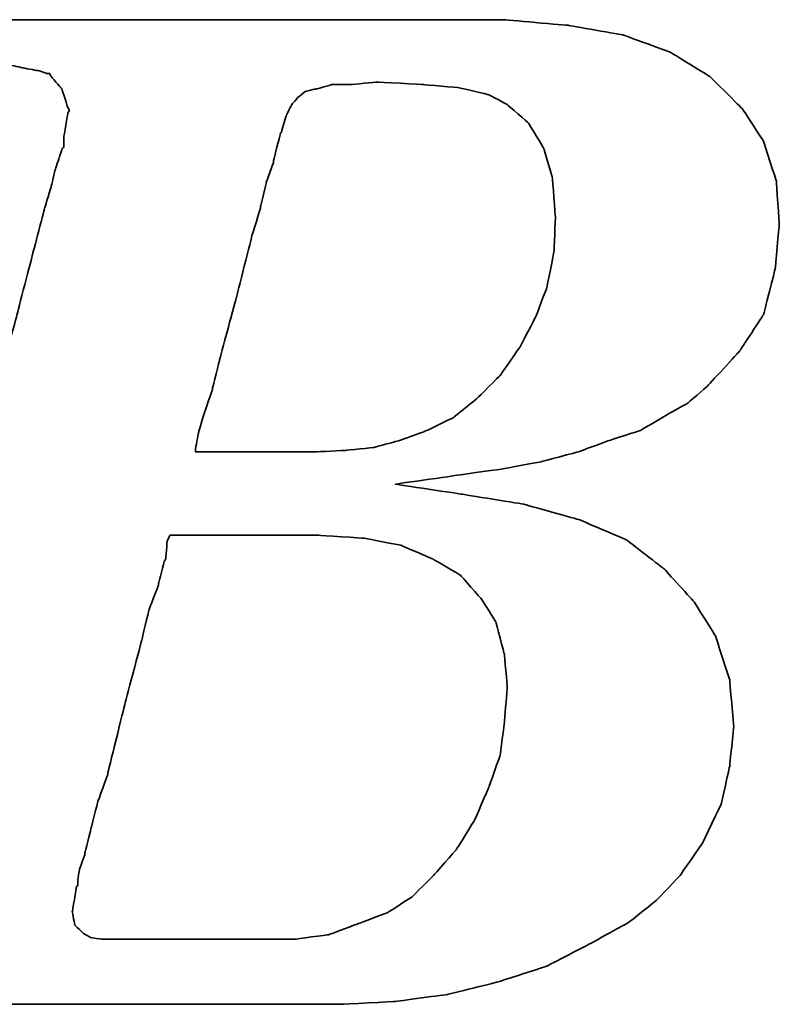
# Model space of a CAD drawing. Extents: x 36 to 141, y 55 to 133.
# Tile 30 of 46: x 116.64 to 117.87, y 100.13 to 101.73. Entities that reach past the tile are written whole.
import ezdxf

# ---------------------------------------------------------------- set-up
doc = ezdxf.new("R2010")
doc.units = 0
doc.header["$LTSCALE"] = 5
doc.header["$MEASUREMENT"] = 0
doc.layers.add('DIM', color=4, linetype='CONTINUOUS')
doc.layers.add('layer 1', color=7, linetype='CONTINUOUS')

# ---------------------------------------------------------------- blocks, each defined once
blk = doc.blocks.new('TBI MOTION logo(完整正式版)')
at = {"layer": 'layer 1', "color": 22, "lineweight": 35}
for points, knots in [([(-64.65375, -6.86375), (-64.65375, -6.86375), (-64.84375, -7.29625), (-64.84375, -7.29625), (-64.84375, -7.29625), (-64.84375, -7.29625), (-64.86875, -7.34375), (-64.86875, -7.34375), (-64.86875, -7.34375), (-64.86875, -7.34375), (-64.86875, -7.36875), (-64.86875, -7.36875), (-64.86875, -7.36875), (-64.86875, -7.36875), (-65.15375, -7.65375), (-65.15375, -7.65375), (-65.15375, -7.65375), (-65.15375, -7.65375), (-65.17875, -7.65375), (-65.17875, -7.65375), (-65.17875, -7.65375), (-65.17875, -7.65375), (-65.20375, -7.67875), (-65.20375, -7.67875), (-65.20375, -7.67875), (-65.20375, -7.67875), (-65.58875, -7.87125), (-65.58875, -7.87125), (-65.58875, -7.87125), (-65.58875, -7.87125), (-65.63375, -7.87125), (-65.63375, -7.87125), (-65.63375, -7.87125), (-65.63375, -7.87125), (-65.65875, -7.89375), (-65.65875, -7.89375), (-65.65875, -7.89375), (-65.65875, -7.89375), (-66.09375, -7.94375), (-66.09375, -7.94375), (-66.09375, -7.94375), (-66.09375, -7.94375), (-66.11375, -7.94375), (-66.11375, -7.94375), (-66.11375, -7.94375), (-66.11375, -7.94375), (-66.16375, -7.94375), (-66.16375, -7.94375), (-66.16375, -7.94375), (-66.16375, -7.94375), (-66.30875, -7.94375), (-66.30875, -7.94375), (-66.30875, -7.94375), (-66.30875, -7.94375), (-66.69375, -7.94375), (-66.69375, -7.94375), (-66.69375, -7.94375), (-66.69375, -7.94375), (-67.07375, -7.94375), (-67.07375, -7.94375), (-67.07375, -7.94375), (-67.07375, -7.94375), (-67.12375, -7.94375), (-67.12375, -7.94375), (-67.12375, -7.94375), (-67.12375, -7.94375), (-67.12375, -7.96625), (-67.12375, -7.96625), (-67.12375, -7.96625), (-67.12375, -7.96625), (-67.14875, -7.99125), (-67.14875, -7.99125), (-67.14875, -7.99125), (-67.14875, -7.99125), (-67.24375, -8.34875), (-67.24375, -8.34875), (-67.24375, -8.34875), (-67.24375, -8.34875), (-67.31375, -8.68625), (-67.31375, -8.68625), (-67.31375, -8.68625), (-67.31375, -8.68625), (-67.26875, -8.68625), (-67.26875, -8.68625), (-67.26875, -8.68625), (-67.26875, -8.68625), (-67.07375, -8.68625), (-67.07375, -8.68625), (-67.07375, -8.68625), (-67.07375, -8.68625), (-66.54875, -8.68625), (-66.54875, -8.68625), (-66.54875, -8.68625), (-66.54875, -8.68625), (-65.82625, -8.68625), (-65.82625, -8.68625), (-65.82625, -8.68625), (-65.82625, -8.68625), (-65.01375, -8.68625), (-65.01375, -8.68625), (-65.01375, -8.68625), (-65.01375, -8.68625), (-64.05375, -8.68625), (-64.05375, -8.68625), (-64.05375, -8.68625), (-64.05375, -8.68625), (-62.08375, -8.68625), (-62.08375, -8.68625), (-62.08375, -8.68625), (-62.08375, -8.68625), (-60.06875, -8.68625), (-60.06875, -8.68625), (-60.06875, -8.68625), (-60.06875, -8.68625), (-59.10875, -8.68625), (-59.10875, -8.68625), (-59.10875, -8.68625), (-59.10875, -8.68625), (-58.29375, -8.68625), (-58.29375, -8.68625), (-58.29375, -8.68625), (-58.29375, -8.68625), (-57.57375, -8.68625), (-57.57375, -8.68625), (-57.57375, -8.68625), (-57.57375, -8.68625), (-57.04875, -8.68625), (-57.04875, -8.68625), (-57.04875, -8.68625), (-57.04875, -8.68625), (-56.85375, -8.68625), (-56.85375, -8.68625), (-56.85375, -8.68625), (-56.85375, -8.68625), (-56.70875, -8.68625), (-56.70875, -8.68625), (-56.70875, -8.68625), (-56.70875, -8.68625), (-56.61375, -8.68625), (-56.61375, -8.68625), (-56.61375, -8.68625), (-56.61375, -8.68625), (-56.56875, -8.68625), (-56.56875, -8.68625), (-56.56875, -8.68625), (-56.56875, -8.68625), (-55.65375, -8.63875), (-55.65375, -8.63875), (-55.65375, -8.63875), (-55.65375, -8.63875), (-54.76875, -8.51875), (-54.76875, -8.51875), (-54.76875, -8.51875), (-54.76875, -8.51875), (-53.90375, -8.30375), (-53.90375, -8.30375), (-53.90375, -8.30375), (-53.90375, -8.30375), (-53.08875, -8.03875), (-53.08875, -8.03875), (-53.08875, -8.03875), (-53.08875, -8.03875), (-52.34375, -7.65375), (-52.34375, -7.65375), (-52.34375, -7.65375), (-52.34375, -7.65375), (-51.69875, -7.29625), (-51.69875, -7.29625), (-51.69875, -7.29625), (-51.69875, -7.29625), (-51.21875, -6.91125), (-51.21875, -6.91125), (-51.21875, -6.91125), (-51.21875, -6.91125), (-50.83375, -6.50375), (-50.83375, -6.50375), (-50.83375, -6.50375), (-50.83375, -6.50375), (-50.44875, -5.94875), (-50.44875, -5.94875), (-50.44875, -5.94875), (-50.44875, -5.94875), (-50.13875, -5.30375), (-50.13875, -5.30375), (-50.13875, -5.30375), (-50.13875, -5.30375), (-49.99375, -4.65375), (-49.99375, -4.65375), (-49.99375, -4.65375), (-49.99375, -4.65375), (-49.92375, -3.98375), (-49.92375, -3.98375), (-49.92375, -3.98375), (-49.92375, -3.98375), (-49.99375, -3.19374), (-49.99375, -3.19374), (-49.99375, -3.19374), (-49.99375, -3.19374), (-50.23374, -2.44874), (-50.23374, -2.44874), (-50.23374, -2.44874), (-50.23374, -2.44874), (-50.59375, -1.87374), (-50.59375, -1.87374), (-50.59375, -1.87374), (-50.59375, -1.87374), (-51.09875, -1.31874), (-51.09875, -1.31874), (-51.09875, -1.31874), (-51.09875, -1.31874), (-51.74375, -0.81875), (-51.74375, -0.81875), (-51.74375, -0.81875), (-51.74375, -0.81875), (-52.53875, -0.48125), (-52.53875, -0.48125), (-52.53875, -0.48125), (-52.53875, -0.48125), (-53.47375, -0.21875), (-53.47375, -0.21875), (-53.47375, -0.21875), (-53.47375, -0.21875), (-54.52875, -0.04874), (-54.52875, -0.04874), (-54.52875, -0.04874), (-54.52875, -0.04874), (-55.65375, 0.12125), (-55.65375, 0.12125), (-55.65375, 0.12125), (-55.65375, 0.12125), (-54.50375, 0.28624), (-54.50375, 0.28624), (-54.50375, 0.28624), (-54.50375, 0.28624), (-53.83375, 0.38124), (-53.83375, 0.38124), (-53.83375, 0.38124), (-53.83375, 0.38124), (-53.18375, 0.50125), (-53.18375, 0.50125), (-53.18375, 0.50125), (-53.18375, 0.50125), (-52.55875, 0.66874), (-52.55875, 0.66874), (-52.55875, 0.66874), (-52.55875, 0.66874), (-52.03375, 0.86124), (-52.03375, 0.86124), (-52.03375, 0.86124), (-52.03375, 0.86124), (-51.50374, 1.03124), (-51.50374, 1.03124), (-51.50374, 1.03124), (-51.50374, 1.03124), (-51.09875, 1.27125), (-51.09875, 1.27125), (-51.09875, 1.27125), (-51.09875, 1.27125), (-50.71375, 1.48624), (-50.71375, 1.48624), (-50.71375, 1.48624), (-50.71375, 1.48624), (-50.37625, 1.77625), (-50.37625, 1.77625), (-50.37625, 1.77625), (-50.37625, 1.77625), (-49.82375, 2.37625), (-49.82375, 2.37625), (-49.82375, 2.37625), (-49.82375, 2.37625), (-49.41875, 2.99625), (-49.41875, 2.99625), (-49.41875, 2.99625), (-49.41875, 2.99625), (-49.22375, 3.76625), (-49.22375, 3.76625), (-49.22375, 3.76625), (-49.22375, 3.76625), (-49.15375, 4.50874), (-49.15375, 4.50874), (-49.15375, 4.50874), (-49.15375, 4.50874), (-49.20375, 5.25125), (-49.20375, 5.25125), (-49.20375, 5.25125), (-49.20375, 5.25125), (-49.41875, 5.92625), (-49.41875, 5.92625), (-49.41875, 5.92625), (-49.41875, 5.92625), (-49.77875, 6.47625), (-49.77875, 6.47625), (-49.77875, 6.47625), (-49.77875, 6.47625), (-50.33125, 7.02624), (-50.33125, 7.02624), (-50.33125, 7.02624), (-50.33125, 7.02624), (-51.00125, 7.43625), (-51.00125, 7.43625), (-51.00125, 7.43625), (-51.00125, 7.43625), (-51.79375, 7.72625), (-51.79375, 7.72625), (-51.79375, 7.72625), (-51.79375, 7.72625), (-52.72875, 7.89124), (-52.72875, 7.89124), (-52.72875, 7.89124), (-52.72875, 7.89124), (-53.83375, 7.98625), (-53.83375, 7.98625), (-53.83375, 7.98625), (-53.83375, 7.98625), (-53.92875, 7.98625), (-53.92875, 7.98625), (-53.92875, 7.98625), (-53.92875, 7.98625), (-54.26375, 7.98625), (-54.26375, 7.98625), (-54.26375, 7.98625), (-54.26375, 7.98625), (-54.74375, 7.98625), (-54.74375, 7.98625), (-54.74375, 7.98625), (-54.74375, 7.98625), (-55.36875, 7.98625), (-55.36875, 7.98625), (-55.36875, 7.98625), (-55.36875, 7.98625), (-56.13375, 7.98625), (-56.13375, 7.98625), (-56.13375, 7.98625), (-56.13375, 7.98625), (-56.94875, 7.98625), (-56.94875, 7.98625), (-56.94875, 7.98625), (-56.94875, 7.98625), (-58.77625, 7.98625), (-58.77625, 7.98625), (-58.77625, 7.98625), (-58.77625, 7.98625), (-60.59875, 7.98625), (-60.59875, 7.98625), (-60.59875, 7.98625), (-60.59875, 7.98625), (-61.41375, 7.98625), (-61.41375, 7.98625), (-61.41375, 7.98625), (-61.41375, 7.98625), (-62.17875, 7.98625), (-62.17875, 7.98625), (-62.17875, 7.98625), (-62.17875, 7.98625), (-62.80375, 7.98625), (-62.80375, 7.98625), (-62.80375, 7.98625), (-62.80375, 7.98625), (-63.30625, 7.98625), (-63.30625, 7.98625), (-63.30625, 7.98625), (-63.30625, 7.98625), (-63.57375, 7.98625), (-63.57375, 7.98625), (-63.57375, 7.98625), (-63.57375, 7.98625), (-63.57375, 7.96375), (-63.57375, 7.96375), (-63.57375, 7.96375), (-63.57375, 7.96375), (-63.59875, 7.94125), (-63.59875, 7.94125), (-63.59875, 7.94125), (-63.59875, 7.94125), (-63.69375, 7.55625), (-63.69375, 7.55625), (-63.69375, 7.55625), (-63.69375, 7.55625), (-63.76375, 7.24624), (-63.76375, 7.24624), (-63.76375, 7.24624), (-63.76375, 7.24624), (-63.23875, 7.24624), (-63.23875, 7.24624), (-63.23875, 7.24624), (-63.23875, 7.24624), (-62.75875, 7.24624), (-62.75875, 7.24624), (-62.75875, 7.24624), (-62.75875, 7.24624), (-62.61125, 7.24624), (-62.61125, 7.24624), (-62.61125, 7.24624), (-62.61125, 7.24624), (-62.56625, 7.24624), (-62.56625, 7.24624), (-62.56625, 7.24624), (-62.56625, 7.24624), (-62.22875, 7.24624), (-62.22875, 7.24624), (-62.22875, 7.24624), (-62.22875, 7.24624), (-62.20375, 7.24624), (-62.20375, 7.24624), (-62.20375, 7.24624), (-62.20375, 7.24624), (-62.17875, 7.21875), (-62.17875, 7.21875), (-62.17875, 7.21875), (-62.17875, 7.21875), (-61.96375, 7.17125), (-61.96375, 7.17125), (-61.96375, 7.17125), (-61.96375, 7.17125), (-61.72375, 7.12624), (-61.72375, 7.12624), (-61.72375, 7.12624), (-61.72375, 7.12624), (-61.70375, 7.12624), (-61.70375, 7.12624), (-61.70375, 7.12624), (-61.70375, 7.12624), (-61.55875, 7.07624), (-61.55875, 7.07624), (-61.55875, 7.07624), (-61.55875, 7.07624), (-61.50875, 7.07624), (-61.50875, 7.07624), (-61.50875, 7.07624), (-61.50875, 7.07624), (-61.48375, 7.02624), (-61.48375, 7.02624), (-61.48375, 7.02624), (-61.48375, 7.02624), (-61.31875, 6.83375), (-61.31875, 6.83375), (-61.31875, 6.83375), (-61.31875, 6.83375), (-61.29375, 6.81125), (-61.29375, 6.81125), (-61.29375, 6.81125), (-61.29375, 6.81125), (-61.29375, 6.78625), (-61.29375, 6.78625), (-61.29375, 6.78625), (-61.29375, 6.78625), (-61.19875, 6.50124), (-61.19875, 6.50124), (-61.19875, 6.50124), (-61.19875, 6.50124), (-61.17375, 6.45124), (-61.17375, 6.45124), (-61.17375, 6.45124), (-61.17375, 6.45124), (-61.19875, 6.40625), (-61.19875, 6.40625), (-61.19875, 6.40625), (-61.19875, 6.40625), (-61.26875, 5.99624), (-61.26875, 5.99624), (-61.26875, 5.99624), (-61.26875, 5.99624), (-61.26875, 5.85125), (-61.26875, 5.85125), (-61.26875, 5.85125), (-61.26875, 5.85125), (-61.26875, 5.82625), (-61.26875, 5.82625), (-61.26875, 5.82625), (-61.26875, 5.82625), (-61.29375, 5.80625), (-61.29375, 5.80625), (-61.29375, 5.80625), (-61.29375, 5.80625), (-61.34125, 5.66125), (-61.34125, 5.66125), (-61.34125, 5.66125), (-61.34125, 5.66125), (-61.41375, 5.44625), (-61.41375, 5.44625), (-61.41375, 5.44625), (-61.41375, 5.44625), (-61.48375, 5.15625), (-61.48375, 5.15625), (-61.48375, 5.15625), (-61.48375, 5.15625), (-61.58375, 4.82124), (-61.58375, 4.82124), (-61.58375, 4.82124), (-61.58375, 4.82124), (-61.79875, 4.00375), (-61.79875, 4.00375), (-61.79875, 4.00375), (-61.79875, 4.00375), (-62.05875, 2.99625), (-62.05875, 2.99625), (-62.05875, 2.99625), (-62.05875, 2.99625), (-62.34875, 1.91625), (-62.34875, 1.91625), (-62.34875, 1.91625), (-62.34875, 1.91625), (-62.97375, -0.41124), (-62.97375, -0.41124), (-62.97375, -0.41124), (-62.97375, -0.41124), (-63.59875, -2.75875), (-63.59875, -2.75875), (-63.59875, -2.75875), (-63.59875, -2.75875), (-63.88375, -3.86374), (-63.88375, -3.86374), (-63.88375, -3.86374), (-63.88375, -3.86374), (-64.14875, -4.82374), (-64.14875, -4.82374), (-64.14875, -4.82374), (-64.14875, -4.82374), (-64.36375, -5.64125), (-64.36375, -5.64125), (-64.36375, -5.64125), (-64.36375, -5.64125), (-64.43625, -5.97625), (-64.43625, -5.97625), (-64.43625, -5.97625), (-64.43625, -5.97625), (-64.50875, -6.28625), (-64.50875, -6.28625), (-64.50875, -6.28625), (-64.50875, -6.28625), (-64.50875, -6.30875), (-64.50875, -6.30875), (-64.50875, -6.30875), (-64.50875, -6.30875), (-64.57875, -6.50375), (-64.57875, -6.50375), (-64.57875, -6.50375), (-64.57875, -6.50375), (-64.62875, -6.69625), (-64.62875, -6.69625), (-64.62875, -6.69625), (-64.62875, -6.69625), (-64.62875, -6.76875), (-64.62875, -6.76875), (-64.62875, -6.76875), (-64.62875, -6.76875), (-64.62875, -6.81375), (-64.62875, -6.81375), (-64.62875, -6.81375), (-64.62875, -6.81375), (-64.62875, -6.83875), (-64.62875, -6.83875), (-64.62875, -6.83875), (-64.62875, -6.83875), (-64.65375, -6.86375), (-64.65375, -6.86375)], [0, 0, 0, 0, 0.00719424, 0.00719424, 0.00719424, 0.00719425, 0.01438849, 0.01438849, 0.01438849, 0.0143885, 0.02158273, 0.02158273, 0.02158273, 0.02158274, 0.02877698, 0.02877698, 0.02877698, 0.02877699, 0.03597122, 0.03597122, 0.03597122, 0.03597123, 0.04316547, 0.04316547, 0.04316547, 0.04316548, 0.05035971, 0.05035971, 0.05035971, 0.05035972, 0.05755396, 0.05755396, 0.05755396, 0.05755397, 0.0647482, 0.0647482, 0.0647482, 0.06474821, 0.07194245, 0.07194245, 0.07194245, 0.07194246, 0.07913669, 0.07913669, 0.07913669, 0.0791367, 0.08633094, 0.08633094, 0.08633094, 0.08633095, 0.09352518, 0.09352518, 0.09352518, 0.09352519, 0.10071942, 0.10071942, 0.10071942, 0.10071943, 0.10791367, 0.10791367, 0.10791367, 0.10791368, 0.11510791, 0.11510791, 0.11510791, 0.11510792, 0.12230216, 0.12230216, 0.12230216, 0.12230217, 0.1294964, 0.1294964, 0.1294964, 0.12949641, 0.13669065, 0.13669065, 0.13669065, 0.13669066, 0.14388489, 0.14388489, 0.14388489, 0.1438849, 0.15107914, 0.15107914, 0.15107914, 0.15107915, 0.15827338, 0.15827338, 0.15827338, 0.15827339, 0.16546763, 0.16546763, 0.16546763, 0.16546764, 0.17266187, 0.17266187, 0.17266187, 0.17266188, 0.17985612, 0.17985612, 0.17985612, 0.17985613, 0.18705036, 0.18705036, 0.18705036, 0.18705037, 0.1942446, 0.1942446, 0.1942446, 0.19424461, 0.20143885, 0.20143885, 0.20143885, 0.20143886, 0.20863309, 0.20863309, 0.20863309, 0.2086331, 0.21582734, 0.21582734, 0.21582734, 0.21582735, 0.22302158, 0.22302158, 0.22302158, 0.22302159, 0.23021583, 0.23021583, 0.23021583, 0.23021584, 0.23741007, 0.23741007, 0.23741007, 0.23741008, 0.24460432, 0.24460432, 0.24460432, 0.24460433, 0.25179856, 0.25179856, 0.25179856, 0.25179857, 0.25899281, 0.25899281, 0.25899281, 0.25899282, 0.26618705, 0.26618705, 0.26618705, 0.26618706, 0.27338129, 0.27338129, 0.27338129, 0.2733813, 0.28057554, 0.28057554, 0.28057554, 0.28057555, 0.28776978, 0.28776978, 0.28776978, 0.28776979, 0.29496403, 0.29496403, 0.29496403, 0.29496404, 0.30215827, 0.30215827, 0.30215827, 0.30215828, 0.30935252, 0.30935252, 0.30935252, 0.30935253, 0.31654676, 0.31654676, 0.31654676, 0.31654677, 0.32374101, 0.32374101, 0.32374101, 0.32374102, 0.33093525, 0.33093525, 0.33093525, 0.33093526, 0.3381295, 0.3381295, 0.3381295, 0.33812951, 0.34532374, 0.34532374, 0.34532374, 0.34532375, 0.35251799, 0.35251799, 0.35251799, 0.352518, 0.35971223, 0.35971223, 0.35971223, 0.35971224, 0.36690647, 0.36690647, 0.36690647, 0.36690648, 0.37410072, 0.37410072, 0.37410072, 0.37410073, 0.38129496, 0.38129496, 0.38129496, 0.38129497, 0.38848921, 0.38848921, 0.38848921, 0.38848922, 0.39568345, 0.39568345, 0.39568345, 0.39568346, 0.4028777, 0.4028777, 0.4028777, 0.40287771, 0.41007194, 0.41007194, 0.41007194, 0.41007195, 0.41726619, 0.41726619, 0.41726619, 0.4172662, 0.42446043, 0.42446043, 0.42446043, 0.42446044, 0.43165468, 0.43165468, 0.43165468, 0.43165469, 0.43884892, 0.43884892, 0.43884892, 0.43884893, 0.44604317, 0.44604317, 0.44604317, 0.44604318, 0.45323741, 0.45323741, 0.45323741, 0.45323742, 0.46043165, 0.46043165, 0.46043165, 0.46043166, 0.4676259, 0.4676259, 0.4676259, 0.46762591, 0.47482014, 0.47482014, 0.47482014, 0.47482015, 0.48201439, 0.48201439, 0.48201439, 0.4820144, 0.48920863, 0.48920863, 0.48920863, 0.48920864, 0.49640288, 0.49640288, 0.49640288, 0.49640289, 0.50359712, 0.50359712, 0.50359712, 0.50359713, 0.51079137, 0.51079137, 0.51079137, 0.51079138, 0.51798561, 0.51798561, 0.51798561, 0.51798562, 0.52517986, 0.52517986, 0.52517986, 0.52517987, 0.5323741, 0.5323741, 0.5323741, 0.53237411, 0.53956835, 0.53956835, 0.53956835, 0.53956836, 0.54676259, 0.54676259, 0.54676259, 0.5467626, 0.55395683, 0.55395683, 0.55395683, 0.55395684, 0.56115108, 0.56115108, 0.56115108, 0.56115109, 0.56834532, 0.56834532, 0.56834532, 0.56834533, 0.57553957, 0.57553957, 0.57553957, 0.57553958, 0.58273381, 0.58273381, 0.58273381, 0.58273382, 0.58992806, 0.58992806, 0.58992806, 0.58992807, 0.5971223, 0.5971223, 0.5971223, 0.59712231, 0.60431655, 0.60431655, 0.60431655, 0.60431656, 0.61151079, 0.61151079, 0.61151079, 0.6115108, 0.61870504, 0.61870504, 0.61870504, 0.61870505, 0.62589928, 0.62589928, 0.62589928, 0.62589929, 0.63309353, 0.63309353, 0.63309353, 0.63309354, 0.64028777, 0.64028777, 0.64028777, 0.64028778, 0.64748201, 0.64748201, 0.64748201, 0.64748202, 0.65467626, 0.65467626, 0.65467626, 0.65467627, 0.6618705, 0.6618705, 0.6618705, 0.66187051, 0.66906475, 0.66906475, 0.66906475, 0.66906476, 0.67625899, 0.67625899, 0.67625899, 0.676259, 0.68345324, 0.68345324, 0.68345324, 0.68345325, 0.69064748, 0.69064748, 0.69064748, 0.69064749, 0.69784173, 0.69784173, 0.69784173, 0.69784174, 0.70503597, 0.70503597, 0.70503597, 0.70503598, 0.71223022, 0.71223022, 0.71223022, 0.71223023, 0.71942446, 0.71942446, 0.71942446, 0.71942447, 0.72661871, 0.72661871, 0.72661871, 0.72661872, 0.73381295, 0.73381295, 0.73381295, 0.73381296, 0.74100719, 0.74100719, 0.74100719, 0.7410072, 0.74820144, 0.74820144, 0.74820144, 0.74820145, 0.75539568, 0.75539568, 0.75539568, 0.75539569, 0.76258993, 0.76258993, 0.76258993, 0.76258994, 0.76978417, 0.76978417, 0.76978417, 0.76978418, 0.77697842, 0.77697842, 0.77697842, 0.77697843, 0.78417266, 0.78417266, 0.78417266, 0.78417267, 0.79136691, 0.79136691, 0.79136691, 0.79136692, 0.79856115, 0.79856115, 0.79856115, 0.79856116, 0.8057554, 0.8057554, 0.8057554, 0.80575541, 0.81294964, 0.81294964, 0.81294964, 0.81294965, 0.82014388, 0.82014388, 0.82014388, 0.82014389, 0.82733813, 0.82733813, 0.82733813, 0.82733814, 0.83453237, 0.83453237, 0.83453237, 0.83453238, 0.84172662, 0.84172662, 0.84172662, 0.84172663, 0.84892086, 0.84892086, 0.84892086, 0.84892087, 0.85611511, 0.85611511, 0.85611511, 0.85611512, 0.86330935, 0.86330935, 0.86330935, 0.86330936, 0.8705036, 0.8705036, 0.8705036, 0.87050361, 0.87769784, 0.87769784, 0.87769784, 0.87769785, 0.88489209, 0.88489209, 0.88489209, 0.8848921, 0.89208633, 0.89208633, 0.89208633, 0.89208634, 0.89928058, 0.89928058, 0.89928058, 0.89928059, 0.90647482, 0.90647482, 0.90647482, 0.90647483, 0.91366906, 0.91366906, 0.91366906, 0.91366907, 0.92086331, 0.92086331, 0.92086331, 0.92086332, 0.92805755, 0.92805755, 0.92805755, 0.92805756, 0.9352518, 0.9352518, 0.9352518, 0.93525181, 0.94244604, 0.94244604, 0.94244604, 0.94244605, 0.94964029, 0.94964029, 0.94964029, 0.9496403, 0.95683453, 0.95683453, 0.95683453, 0.95683454, 0.96402878, 0.96402878, 0.96402878, 0.96402879, 0.97122302, 0.97122302, 0.97122302, 0.97122303, 0.97841727, 0.97841727, 0.97841727, 0.97841728, 0.98561151, 0.98561151, 0.98561151, 0.98561152, 0.99280576, 0.99280576, 0.99280576, 0.99280577, 1, 1, 1, 1]), ([(-57.50375, 6.35625), (-57.50375, 6.35625), (-57.57375, 6.11625), (-57.57375, 6.11625), (-57.57375, 6.11625), (-57.57375, 6.11625), (-57.57375, 6.09125), (-57.57375, 6.09125), (-57.57375, 6.09125), (-57.57375, 6.09125), (-57.59875, 6.06625), (-57.59875, 6.06625), (-57.59875, 6.06625), (-57.59875, 6.06625), (-57.64875, 5.87625), (-57.64875, 5.87625), (-57.64875, 5.87625), (-57.64875, 5.87625), (-57.71875, 5.58875), (-57.71875, 5.58875), (-57.71875, 5.58875), (-57.71875, 5.58875), (-57.71875, 5.56625), (-57.71875, 5.56625), (-57.71875, 5.56625), (-57.71875, 5.56625), (-57.83875, 5.23125), (-57.83875, 5.23125), (-57.83875, 5.23125), (-57.83875, 5.23125), (-57.93625, 4.82124), (-57.93625, 4.82124), (-57.93625, 4.82124), (-57.93625, 4.82124), (-57.93625, 4.79624), (-57.93625, 4.79624), (-57.93625, 4.79624), (-57.93625, 4.79624), (-58.07875, 4.34125), (-58.07875, 4.34125), (-58.07875, 4.34125), (-58.07875, 4.34125), (-58.34375, 3.28625), (-58.34375, 3.28625), (-58.34375, 3.28625), (-58.34375, 3.28625), (-58.62875, 2.23124), (-58.62875, 2.23124), (-58.62875, 2.23124), (-58.62875, 2.23124), (-58.74875, 1.75125), (-58.74875, 1.75125), (-58.74875, 1.75125), (-58.74875, 1.75125), (-58.74875, 1.72625), (-58.74875, 1.72625), (-58.74875, 1.72625), (-58.74875, 1.72625), (-58.89375, 1.31625), (-58.89375, 1.31625), (-58.89375, 1.31625), (-58.89375, 1.31625), (-58.98875, 0.98124), (-58.98875, 0.98124), (-58.98875, 0.98124), (-58.98875, 0.98124), (-59.03875, 0.71625), (-59.03875, 0.71625), (-59.03875, 0.71625), (-59.03875, 0.71625), (-59.03875, 0.66874), (-59.03875, 0.66874), (-59.03875, 0.66874), (-59.03875, 0.66874), (-58.91875, 0.66874), (-58.91875, 0.66874), (-58.91875, 0.66874), (-58.91875, 0.66874), (-58.53375, 0.66874), (-58.53375, 0.66874), (-58.53375, 0.66874), (-58.53375, 0.66874), (-58.10375, 0.66874), (-58.10375, 0.66874), (-58.10375, 0.66874), (-58.10375, 0.66874), (-57.66875, 0.66874), (-57.66875, 0.66874), (-57.66875, 0.66874), (-57.66875, 0.66874), (-57.33375, 0.66874), (-57.33375, 0.66874), (-57.33375, 0.66874), (-57.33375, 0.66874), (-57.09375, 0.66874), (-57.09375, 0.66874), (-57.09375, 0.66874), (-57.09375, 0.66874), (-56.99875, 0.66874), (-56.99875, 0.66874), (-56.99875, 0.66874), (-56.99875, 0.66874), (-56.49375, 0.69374), (-56.49375, 0.69374), (-56.49375, 0.69374), (-56.49375, 0.69374), (-56.01375, 0.74374), (-56.01375, 0.74374), (-56.01375, 0.74374), (-56.01375, 0.74374), (-55.58375, 0.86124), (-55.58375, 0.86124), (-55.58375, 0.86124), (-55.58375, 0.86124), (-55.17375, 1.00624), (-55.17375, 1.00624), (-55.17375, 1.00624), (-55.17375, 1.00624), (-54.67375, 1.24625), (-54.67375, 1.24625), (-54.67375, 1.24625), (-54.67375, 1.24625), (-54.26375, 1.58124), (-54.26375, 1.58124), (-54.26375, 1.58124), (-54.26375, 1.58124), (-53.87875, 1.96374), (-53.87875, 1.96374), (-53.87875, 1.96374), (-53.87875, 1.96374), (-53.54375, 2.44625), (-53.54375, 2.44625), (-53.54375, 2.44625), (-53.54375, 2.44625), (-53.27875, 2.95125), (-53.27875, 2.95125), (-53.27875, 2.95125), (-53.27875, 2.95125), (-53.08875, 3.45124), (-53.08875, 3.45124), (-53.08875, 3.45124), (-53.08875, 3.45124), (-52.96875, 4.05124), (-52.96875, 4.05124), (-52.96875, 4.05124), (-52.96875, 4.05124), (-52.94375, 4.65125), (-52.94375, 4.65125), (-52.94375, 4.65125), (-52.94375, 4.65125), (-52.99375, 5.30125), (-52.99375, 5.30125), (-52.99375, 5.30125), (-52.99375, 5.30125), (-53.13875, 5.80625), (-53.13875, 5.80625), (-53.13875, 5.80625), (-53.13875, 5.80625), (-53.39875, 6.23625), (-53.39875, 6.23625), (-53.39875, 6.23625), (-53.39875, 6.23625), (-53.75875, 6.54875), (-53.75875, 6.54875), (-53.75875, 6.54875), (-53.75875, 6.54875), (-54.07375, 6.71625), (-54.07375, 6.71625), (-54.07375, 6.71625), (-54.07375, 6.71625), (-54.57375, 6.83375), (-54.57375, 6.83375), (-54.57375, 6.83375), (-54.57375, 6.83375), (-55.17375, 6.88625), (-55.17375, 6.88625), (-55.17375, 6.88625), (-55.17375, 6.88625), (-55.96875, 6.93125), (-55.96875, 6.93125), (-55.96875, 6.93125), (-55.96875, 6.93125), (-56.39875, 6.88625), (-56.39875, 6.88625), (-56.39875, 6.88625), (-56.39875, 6.88625), (-56.42125, 6.88625), (-56.42125, 6.88625), (-56.42125, 6.88625), (-56.42125, 6.88625), (-56.73375, 6.88625), (-56.73375, 6.88625), (-56.73375, 6.88625), (-56.73375, 6.88625), (-56.99875, 6.81125), (-56.99875, 6.81125), (-56.99875, 6.81125), (-56.99875, 6.81125), (-57.02375, 6.81125), (-57.02375, 6.81125), (-57.02375, 6.81125), (-57.02375, 6.81125), (-57.18875, 6.76625), (-57.18875, 6.76625), (-57.18875, 6.76625), (-57.18875, 6.76625), (-57.30875, 6.66625), (-57.30875, 6.66625), (-57.30875, 6.66625), (-57.30875, 6.66625), (-57.40875, 6.54875), (-57.40875, 6.54875), (-57.40875, 6.54875), (-57.40875, 6.54875), (-57.50375, 6.35625), (-57.50375, 6.35625)], [0, 0, 0, 0, 0.01851852, 0.01851852, 0.01851852, 0.01851853, 0.03703704, 0.03703704, 0.03703704, 0.03703705, 0.05555556, 0.05555556, 0.05555556, 0.05555557, 0.07407407, 0.07407407, 0.07407407, 0.07407408, 0.09259259, 0.09259259, 0.09259259, 0.0925926, 0.11111111, 0.11111111, 0.11111111, 0.11111112, 0.12962963, 0.12962963, 0.12962963, 0.12962964, 0.14814815, 0.14814815, 0.14814815, 0.14814816, 0.16666667, 0.16666667, 0.16666667, 0.16666668, 0.18518519, 0.18518519, 0.18518519, 0.1851852, 0.2037037, 0.2037037, 0.2037037, 0.20370371, 0.22222222, 0.22222222, 0.22222222, 0.22222223, 0.24074074, 0.24074074, 0.24074074, 0.24074075, 0.25925926, 0.25925926, 0.25925926, 0.25925927, 0.27777778, 0.27777778, 0.27777778, 0.27777779, 0.2962963, 0.2962963, 0.2962963, 0.29629631, 0.31481481, 0.31481481, 0.31481481, 0.31481482, 0.33333333, 0.33333333, 0.33333333, 0.33333334, 0.35185185, 0.35185185, 0.35185185, 0.35185186, 0.37037037, 0.37037037, 0.37037037, 0.37037038, 0.38888889, 0.38888889, 0.38888889, 0.3888889, 0.40740741, 0.40740741, 0.40740741, 0.40740742, 0.42592593, 0.42592593, 0.42592593, 0.42592594, 0.44444444, 0.44444444, 0.44444444, 0.44444445, 0.46296296, 0.46296296, 0.46296296, 0.46296297, 0.48148148, 0.48148148, 0.48148148, 0.48148149, 0.5, 0.5, 0.5, 0.50000001, 0.51851852, 0.51851852, 0.51851852, 0.51851853, 0.53703704, 0.53703704, 0.53703704, 0.53703705, 0.55555556, 0.55555556, 0.55555556, 0.55555557, 0.57407407, 0.57407407, 0.57407407, 0.57407408, 0.59259259, 0.59259259, 0.59259259, 0.5925926, 0.61111111, 0.61111111, 0.61111111, 0.61111112, 0.62962963, 0.62962963, 0.62962963, 0.62962964, 0.64814815, 0.64814815, 0.64814815, 0.64814816, 0.66666667, 0.66666667, 0.66666667, 0.66666668, 0.68518519, 0.68518519, 0.68518519, 0.6851852, 0.7037037, 0.7037037, 0.7037037, 0.70370371, 0.72222222, 0.72222222, 0.72222222, 0.72222223, 0.74074074, 0.74074074, 0.74074074, 0.74074075, 0.75925926, 0.75925926, 0.75925926, 0.75925927, 0.77777778, 0.77777778, 0.77777778, 0.77777779, 0.7962963, 0.7962963, 0.7962963, 0.79629631, 0.81481481, 0.81481481, 0.81481481, 0.81481482, 0.83333333, 0.83333333, 0.83333333, 0.83333334, 0.85185185, 0.85185185, 0.85185185, 0.85185186, 0.87037037, 0.87037037, 0.87037037, 0.87037038, 0.88888889, 0.88888889, 0.88888889, 0.8888889, 0.90740741, 0.90740741, 0.90740741, 0.90740742, 0.92592593, 0.92592593, 0.92592593, 0.92592594, 0.94444444, 0.94444444, 0.94444444, 0.94444445, 0.96296296, 0.96296296, 0.96296296, 0.96296297, 0.98148148, 0.98148148, 0.98148148, 0.98148149, 1, 1, 1, 1]), ([(-61.03125, -6.57375), (-61.03125, -6.57375), (-61.03125, -6.67125), (-61.03125, -6.67125), (-61.03125, -6.67125), (-61.03125, -6.67125), (-61.05375, -6.69625), (-61.05375, -6.69625), (-61.05375, -6.69625), (-61.05375, -6.69625), (-61.12375, -7.12875), (-61.12375, -7.12875), (-61.12375, -7.12875), (-61.12375, -7.12875), (-61.07875, -7.34375), (-61.07875, -7.34375), (-61.07875, -7.34375), (-61.07875, -7.34375), (-60.93375, -7.48875), (-60.93375, -7.48875), (-60.93375, -7.48875), (-60.93375, -7.48875), (-60.81375, -7.55625), (-60.81375, -7.55625), (-60.81375, -7.55625), (-60.81375, -7.55625), (-60.62375, -7.58375), (-60.62375, -7.58375), (-60.62375, -7.58375), (-60.62375, -7.58375), (-60.30875, -7.58375), (-60.30875, -7.58375), (-60.30875, -7.58375), (-60.30875, -7.58375), (-59.97375, -7.58375), (-59.97375, -7.58375), (-59.97375, -7.58375), (-59.97375, -7.58375), (-59.87875, -7.58375), (-59.87875, -7.58375), (-59.87875, -7.58375), (-59.87875, -7.58375), (-59.63625, -7.58375), (-59.63625, -7.58375), (-59.63625, -7.58375), (-59.63625, -7.58375), (-58.96875, -7.58375), (-58.96875, -7.58375), (-58.96875, -7.58375), (-58.96875, -7.58375), (-58.29375, -7.58375), (-58.29375, -7.58375), (-58.29375, -7.58375), (-58.29375, -7.58375), (-58.05375, -7.58375), (-58.05375, -7.58375), (-58.05375, -7.58375), (-58.05375, -7.58375), (-57.98375, -7.58375), (-57.98375, -7.58375), (-57.98375, -7.58375), (-57.98375, -7.58375), (-57.35875, -7.58375), (-57.35875, -7.58375), (-57.35875, -7.58375), (-57.35875, -7.58375), (-56.78375, -7.50875), (-56.78375, -7.50875), (-56.78375, -7.50875), (-56.78375, -7.50875), (-56.27875, -7.31875), (-56.27875, -7.31875), (-56.27875, -7.31875), (-56.27875, -7.31875), (-55.77375, -7.12875), (-55.77375, -7.12875), (-55.77375, -7.12875), (-55.77375, -7.12875), (-55.36875, -6.86375), (-55.36875, -6.86375), (-55.36875, -6.86375), (-55.36875, -6.86375), (-55.00875, -6.50375), (-55.00875, -6.50375), (-55.00875, -6.50375), (-55.00875, -6.50375), (-54.62375, -6.06875), (-54.62375, -6.06875), (-54.62375, -6.06875), (-54.62375, -6.06875), (-54.31375, -5.56875), (-54.31375, -5.56875), (-54.31375, -5.56875), (-54.31375, -5.56875), (-54.07375, -5.01625), (-54.07375, -5.01625), (-54.07375, -5.01625), (-54.07375, -5.01625), (-53.87875, -4.46374), (-53.87875, -4.46374), (-53.87875, -4.46374), (-53.87875, -4.46374), (-53.80875, -3.91375), (-53.80875, -3.91375), (-53.80875, -3.91375), (-53.80875, -3.91375), (-53.75875, -3.31375), (-53.75875, -3.31375), (-53.75875, -3.31375), (-53.75875, -3.31375), (-53.80875, -2.75875), (-53.80875, -2.75875), (-53.80875, -2.75875), (-53.80875, -2.75875), (-53.95375, -2.20875), (-53.95375, -2.20875), (-53.95375, -2.20875), (-53.95375, -2.20875), (-54.19375, -1.82625), (-54.19375, -1.82625), (-54.19375, -1.82625), (-54.19375, -1.82625), (-54.55375, -1.41875), (-54.55375, -1.41875), (-54.55375, -1.41875), (-54.55375, -1.41875), (-55.00875, -1.15125), (-55.00875, -1.15125), (-55.00875, -1.15125), (-55.00875, -1.15125), (-55.56125, -0.91375), (-55.56125, -0.91375), (-55.56125, -0.91375), (-55.56125, -0.91375), (-56.18125, -0.79375), (-56.18125, -0.79375), (-56.18125, -0.79375), (-56.18125, -0.79375), (-56.94875, -0.74374), (-56.94875, -0.74374), (-56.94875, -0.74374), (-56.94875, -0.74374), (-56.99875, -0.74374), (-56.99875, -0.74374), (-56.99875, -0.74374), (-56.99875, -0.74374), (-57.09375, -0.74374), (-57.09375, -0.74374), (-57.09375, -0.74374), (-57.09375, -0.74374), (-57.38375, -0.74374), (-57.38375, -0.74374), (-57.38375, -0.74374), (-57.38375, -0.74374), (-57.76875, -0.74374), (-57.76875, -0.74374), (-57.76875, -0.74374), (-57.76875, -0.74374), (-58.24625, -0.74374), (-58.24625, -0.74374), (-58.24625, -0.74374), (-58.24625, -0.74374), (-58.72875, -0.74374), (-58.72875, -0.74374), (-58.72875, -0.74374), (-58.72875, -0.74374), (-59.20875, -0.74374), (-59.20875, -0.74374), (-59.20875, -0.74374), (-59.20875, -0.74374), (-59.46875, -0.74374), (-59.46875, -0.74374), (-59.46875, -0.74374), (-59.46875, -0.74374), (-59.51625, -0.83875), (-59.51625, -0.83875), (-59.51625, -0.83875), (-59.51625, -0.83875), (-59.54375, -1.15125), (-59.54375, -1.15125), (-59.54375, -1.15125), (-59.54375, -1.15125), (-59.56375, -1.17874), (-59.56375, -1.17874), (-59.56375, -1.17874), (-59.56375, -1.17874), (-59.66375, -1.55875), (-59.66375, -1.55875), (-59.66375, -1.55875), (-59.66375, -1.55875), (-59.66375, -1.58375), (-59.66375, -1.58375), (-59.66375, -1.58375), (-59.66375, -1.58375), (-59.82875, -2.01874), (-59.82875, -2.01874), (-59.82875, -2.01874), (-59.82875, -2.01874), (-59.94875, -2.52125), (-59.94875, -2.52125), (-59.94875, -2.52125), (-59.94875, -2.52125), (-60.23875, -3.62375), (-60.23875, -3.62375), (-60.23875, -3.62375), (-60.23875, -3.62375), (-60.52375, -4.77624), (-60.52375, -4.77624), (-60.52375, -4.77624), (-60.52375, -4.77624), (-60.52375, -4.79874), (-60.52375, -4.79874), (-60.52375, -4.79874), (-60.52375, -4.79874), (-60.69125, -5.25375), (-60.69125, -5.25375), (-60.69125, -5.25375), (-60.69125, -5.25375), (-60.81375, -5.73625), (-60.81375, -5.73625), (-60.81375, -5.73625), (-60.81375, -5.73625), (-60.90875, -6.11875), (-60.90875, -6.11875), (-60.90875, -6.11875), (-60.90875, -6.11875), (-60.90875, -6.14375), (-60.90875, -6.14375), (-60.90875, -6.14375), (-60.90875, -6.14375), (-61.00375, -6.40875), (-61.00375, -6.40875), (-61.00375, -6.40875), (-61.00375, -6.40875), (-61.03125, -6.57375), (-61.03125, -6.57375)], [0, 0, 0, 0, 0.01694915, 0.01694915, 0.01694915, 0.01694916, 0.03389831, 0.03389831, 0.03389831, 0.03389832, 0.05084746, 0.05084746, 0.05084746, 0.05084747, 0.06779661, 0.06779661, 0.06779661, 0.06779662, 0.08474576, 0.08474576, 0.08474576, 0.08474577, 0.10169492, 0.10169492, 0.10169492, 0.10169493, 0.11864407, 0.11864407, 0.11864407, 0.11864408, 0.13559322, 0.13559322, 0.13559322, 0.13559323, 0.15254237, 0.15254237, 0.15254237, 0.15254238, 0.16949153, 0.16949153, 0.16949153, 0.16949154, 0.18644068, 0.18644068, 0.18644068, 0.18644069, 0.20338983, 0.20338983, 0.20338983, 0.20338984, 0.22033898, 0.22033898, 0.22033898, 0.22033899, 0.23728814, 0.23728814, 0.23728814, 0.23728815, 0.25423729, 0.25423729, 0.25423729, 0.2542373, 0.27118644, 0.27118644, 0.27118644, 0.27118645, 0.28813559, 0.28813559, 0.28813559, 0.2881356, 0.30508475, 0.30508475, 0.30508475, 0.30508476, 0.3220339, 0.3220339, 0.3220339, 0.32203391, 0.33898305, 0.33898305, 0.33898305, 0.33898306, 0.3559322, 0.3559322, 0.3559322, 0.35593221, 0.37288136, 0.37288136, 0.37288136, 0.37288137, 0.38983051, 0.38983051, 0.38983051, 0.38983052, 0.40677966, 0.40677966, 0.40677966, 0.40677967, 0.42372881, 0.42372881, 0.42372881, 0.42372882, 0.44067797, 0.44067797, 0.44067797, 0.44067798, 0.45762712, 0.45762712, 0.45762712, 0.45762713, 0.47457627, 0.47457627, 0.47457627, 0.47457628, 0.49152542, 0.49152542, 0.49152542, 0.49152543, 0.50847458, 0.50847458, 0.50847458, 0.50847459, 0.52542373, 0.52542373, 0.52542373, 0.52542374, 0.54237288, 0.54237288, 0.54237288, 0.54237289, 0.55932203, 0.55932203, 0.55932203, 0.55932204, 0.57627119, 0.57627119, 0.57627119, 0.5762712, 0.59322034, 0.59322034, 0.59322034, 0.59322035, 0.61016949, 0.61016949, 0.61016949, 0.6101695, 0.62711864, 0.62711864, 0.62711864, 0.62711865, 0.6440678, 0.6440678, 0.6440678, 0.64406781, 0.66101695, 0.66101695, 0.66101695, 0.66101696, 0.6779661, 0.6779661, 0.6779661, 0.67796611, 0.69491525, 0.69491525, 0.69491525, 0.69491526, 0.71186441, 0.71186441, 0.71186441, 0.71186442, 0.72881356, 0.72881356, 0.72881356, 0.72881357, 0.74576271, 0.74576271, 0.74576271, 0.74576272, 0.76271186, 0.76271186, 0.76271186, 0.76271187, 0.77966102, 0.77966102, 0.77966102, 0.77966103, 0.79661017, 0.79661017, 0.79661017, 0.79661018, 0.81355932, 0.81355932, 0.81355932, 0.81355933, 0.83050847, 0.83050847, 0.83050847, 0.83050848, 0.84745763, 0.84745763, 0.84745763, 0.84745764, 0.86440678, 0.86440678, 0.86440678, 0.86440679, 0.88135593, 0.88135593, 0.88135593, 0.88135594, 0.89830508, 0.89830508, 0.89830508, 0.89830509, 0.91525424, 0.91525424, 0.91525424, 0.91525425, 0.93220339, 0.93220339, 0.93220339, 0.9322034, 0.94915254, 0.94915254, 0.94915254, 0.94915255, 0.96610169, 0.96610169, 0.96610169, 0.9661017, 0.98305085, 0.98305085, 0.98305085, 0.98305086, 1, 1, 1, 1])]:
    blk.add_open_spline(points, degree=3, knots=knots, dxfattribs=at)

msp = doc.modelspace()

# ---------------------------------------------------------------- block references
at = {"layer": 'DIM', "xscale": 0.09577842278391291, "yscale": 0.09577842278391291, "zscale": 0.09577842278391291}
msp.add_blockref('TBI MOTION logo(完整正式版)', (122.5818, 100.9608), dxfattribs=at)

doc.saveas('drawing.dxf')
